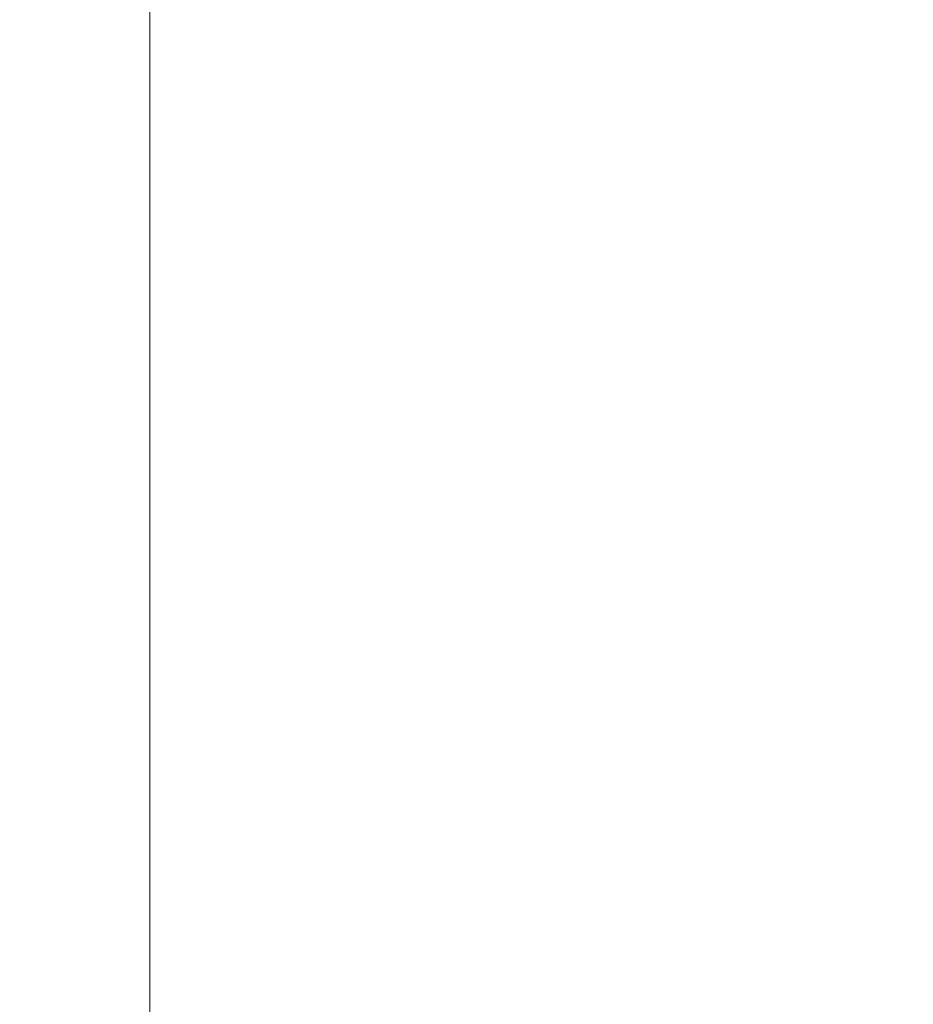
# Model space of a CAD drawing. Header units: millimetres. Extents: x -276 to 275, y -103 to 102.
# Tile 138 of 256: x -0.5767 to -0.5551, y -10.9333 to -10.9095. Entities that reach past the tile are written whole.
import ezdxf

# ---------------------------------------------------------------- set-up
doc = ezdxf.new("R2010")
doc.units = ezdxf.units.MM
doc.layers.add('G-IMPT', color=8, linetype='Continuous')

# ---------------------------------------------------------------- blocks, each defined once
blk = doc.blocks.new('QS5229_dwg-56015-View 1')
at = {"layer": 'G-IMPT', "lineweight": 9}
mesh = blk.add_polyface(dxfattribs=at)
corners = [(-43.652377, 144.999997, -10.930236), (-43.269184, 144.999997, 12.360325), (-31.292051, 144.999997, 32.338949), (-10.930236, 144.999997, 43.652377), (12.360325, 144.999997, 43.269184), (32.338949, 144.999997, 31.292051), (43.652377, 144.999997, 10.930236), (43.652377, 146.250003, 10.930236), (43.652377, 147.499999, 10.930236), (43.652377, 148.749996, 10.930236), (43.652377, 150.000001, 10.930236), (32.338949, 150.000001, 31.292051), (12.360325, 150.000001, 43.269184), (-10.930236, 150.000001, 43.652377), (-31.292051, 150.000001, 32.338949), (-43.269184, 150.000001, 12.360325), (-43.652377, 150.000001, -10.930236), (-43.652377, 148.749996, -10.930236), (-43.652377, 147.499999, -10.930236), (-43.652377, 146.250003, -10.930236), (-43.414292, 144.999997, 3.540564), (-43.414292, 150.000001, 3.540564), (36.62316, 150.000001, 23.581359), (36.623162, 144.999997, 23.581359), (-37.280619, 144.999997, 22.349637), (-37.280619, 150.000001, 22.349637), (-21.111143, 150.000001, 37.995662), (-21.111143, 144.999997, 37.995662), (0.715044, 144.999997, 43.460778), (0.715044, 150.000001, 43.460778), (22.349637, 144.999997, 37.280619), (22.349637, 150.000001, 37.280619)]
mesh.append_faces([[corners[k] for k in face] for face in [(22, 8, 9, 10)]], dxfattribs={"vtx0": -1})
mesh.append_faces([[corners[k] for k in face] for face in [(11, 5, 22)]], dxfattribs={"vtx0": -1, "vtx1": -1})
mesh.append_faces([[corners[k] for k in face] for face in [(18, 20, 21), (23, 8, 22)]], dxfattribs={"vtx0": -1, "vtx1": -1, "vtx2": -1})
mesh.append_faces([[corners[k] for k in face] for face in [(22, 5, 23)]], dxfattribs={"vtx0": -1, "vtx2": -1})
mesh.append_faces([[corners[k] for k in face] for face in [(7, 8, 23, 6)]], dxfattribs={"vtx1": -1})
mesh.append_faces([[corners[k] for k in face] for face in [(20, 1, 15, 21), (25, 15, 1, 24), (14, 25, 24, 2), (27, 3, 13, 26), (2, 27, 26, 14), (29, 13, 3, 28), (31, 12, 4, 30), (11, 31, 30, 5), (28, 4, 12, 29)]], dxfattribs={"vtx1": -1, "vtx3": -1})
mesh.append_faces([[corners[k] for k in face] for face in [(19, 0, 20, 18)]], dxfattribs={"vtx2": -1})
mesh.append_faces([[corners[k] for k in face] for face in [(21, 16, 17, 18)]], dxfattribs={"vtx3": -1})
mesh = blk.add_polyface(dxfattribs=at)
corners = [(-0.57353, 144.133308, -11), (-0.57353, 144.133308, -9.5), (-1.268242, 143.069964, -9.5), (-1.268242, 143.069964, -11)]
mesh.append_faces([[corners[k] for k in face] for face in [(0, 1, 2, 3)]])
mesh = blk.add_polyface(dxfattribs=at)
corners = [(0.694712, 144.063345, -11), (0.694712, 144.063345, -9.5), (-0.57353, 144.133308, -9.5), (-0.57353, 144.133308, -11)]
mesh.append_faces([[corners[k] for k in face] for face in [(0, 1, 2, 3)]])

msp = doc.modelspace()

# ---------------------------------------------------------------- block references
at = {"layer": 'G-IMPT', "lineweight": 9, "extrusion": (0, 1, 0), "rotation": 180}
msp.add_blockref('QS5229_dwg-56015-View 1', (0, 150.121617, 0.000074), dxfattribs=at)

doc.saveas('drawing.dxf')
